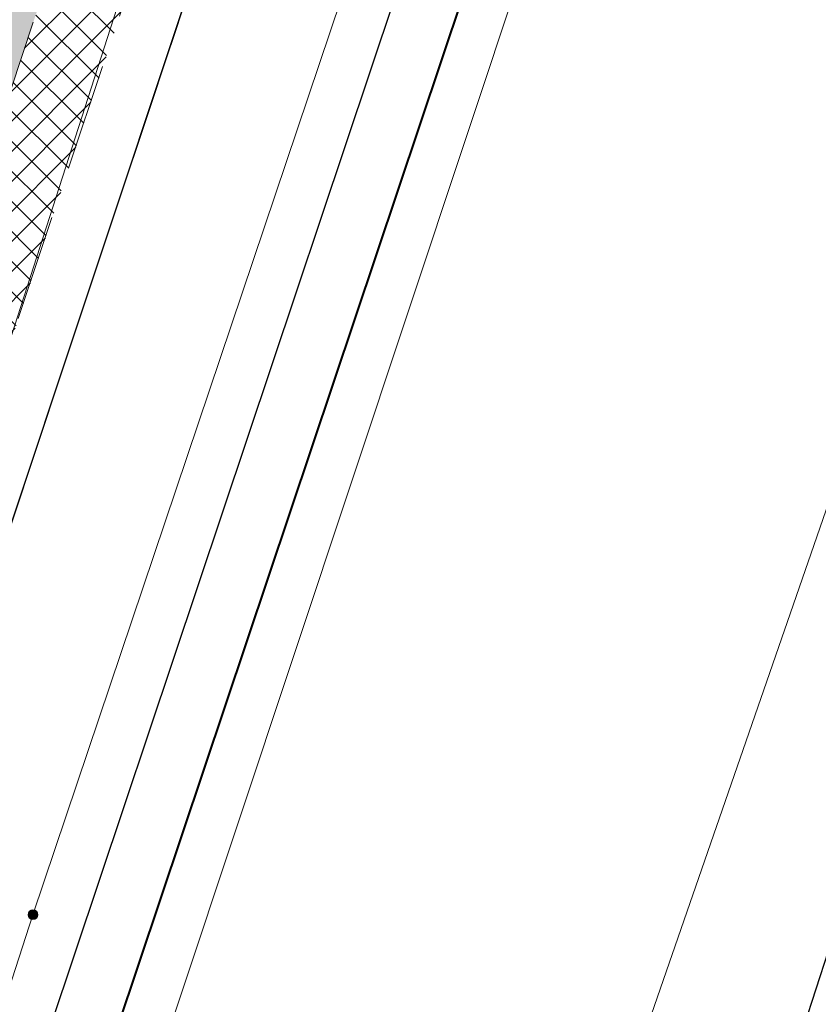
# Model space of a CAD drawing. Header units: metres. Extents: x 6599594 to 6600699, y 5687867 to 5691114.
# Tile 226 of 256: x 6599986.09 to 6599993.6, y 5688946.99 to 5688956.25. Entities that reach past the tile are written whole.
import ezdxf

# ---------------------------------------------------------------- set-up
doc = ezdxf.new("R2010")
doc.units = ezdxf.units.M
doc.header["$MEASUREMENT"] = 0
for name, pattern in [('1', [0]), ('3_EGBZ', [1.5, 1, -0.5]), ('BTO', [0]), ('BUG', [1.5, 1, -0.5]), ('GUK', [2, 1.5, -0.5]), ('GUZ', [1, 0.5, -0.5]), ('UPT', [0]), ('UPW', [0])]:
    doc.linetypes.add(name, pattern=pattern)
doc.layers.get('0').update_dxf_attribs({"color": 253, "linetype": 'CONTINUOUS', "lineweight": 13})
for name, color, linetype, lineweight in [('_dren', 30, '3_EGBZ', 40), ('_kolor chodnik', 50, '1', 5), ('_kolor jezdnia', 4, '1', 0), ('_kolor pobocze', 211, '1', 5), ('_kolor zjazdy kostka', 7, '1', 5), ('_kolor ścieżka @ 1', 10, '1', 0), ('_krawedz jezdni i pobocza', 7, 'BUG', 15), ('_podział mój', 201, 'BTO', 40), ('_row', 150, 'CONTINUOUS', 30), ('Dzialki', 130, '1', 30), ('Kontury', 252, 'GUK', 9), ('OT_Komunikacja', 7, 'CONTINUOUS', 0), ('pkt_sztuczny_i_naturalny', 7, 'CONTINUOUS', 5), ('UTTPOM_L_0', 30, 'UPT', 9), ('UWWPM_L_0', 5, 'UPW', 9), ('Uzytki', 252, 'GUZ', 9)]:
    doc.layers.add(name, color=color, linetype=linetype, lineweight=lineweight)
pattern_1 = [(45, (0, 0), (-0.1414213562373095, 0.1414213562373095), []), (135, (0, 0), (-0.1414213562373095, -0.1414213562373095), [])]

# ---------------------------------------------------------------- blocks, each defined once
blk = doc.blocks.new('169')
at = {"linetype": 'Continuous', "lineweight": 13}
blk.add_hatch(color=0, dxfattribs=at).paths.add_polyline_path([(0, -0.090553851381, 1), (0, 0.090553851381, 1)])
at = {"color": 0, "linetype": 'Continuous', "lineweight": 13}
blk.add_circle((0, 0), 0.090553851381, dxfattribs=at)
blk = doc.blocks.new('hhh')
at = {"layer": '_podział mój'}
blk.add_line((6600030.348422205, 5689076.243038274), (6599864.227411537, 5688579.984196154), dxfattribs=at)

msp = doc.modelspace()

# ---------------------------------------------------------------- hatches: boundary and pattern name
at = {"layer": '_kolor chodnik'}
h = msp.add_hatch(dxfattribs=at)
h.set_pattern_fill('ANSI37', color=256, scale=1.6)
h.set_pattern_definition(pattern_1)
h.paths.add_polyline_path([(6599849.938171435, 5688542.085872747), (6599852.232147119, 5688548.938742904), (6599853.573135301, 5688548.489851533), (6599853.827082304, 5688549.248475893), (6599851.793849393, 5688549.929093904), (6599849.895278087, 5688548.982823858), (6599847.823506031, 5688542.793750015)])
edge = h.paths.add_edge_path()
edge.add_line((6600018.106075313, 5689087.454911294), (6600022.42781917, 5689091.229234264))
edge.add_line((6600022.42781917, 5689091.229234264), (6600020.233254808, 5689093.742094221))
edge.add_line((6600020.233254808, 5689093.742094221), (6600017.159471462, 5689091.057656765))
edge.add_arc((6600023.275194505, 5689085.385140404), 8.34143334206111, 137.1531558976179, 148.8016577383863)
edge.add_line((6600016.140105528, 5689089.706021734), (6600018.106075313, 5689087.454911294))
h.paths.add_polyline_path([(6600038.501784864, 5689187.59229436), (6600037.906968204, 5689187.700586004), (6600037.638296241, 5689186.224843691), (6600038.240083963, 5689186.115282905)])
h.paths.add_polyline_path([(6600069.098302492, 5689360.276020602), (6600068.321239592, 5689360.413462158), (6600068.064048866, 5689358.936495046), (6600068.836639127, 5689358.799546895)])
h.paths.add_polyline_path([(6600082.393785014, 5689362.950258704), (6600082.941124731, 5689366.103121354), (6600081.481377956, 5689366.361351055), (6600080.923159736, 5689363.210828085)])
h.paths.add_polyline_path([(6600074.022236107, 5689388.065861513), (6600072.983907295, 5689388.249860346), (6600072.723374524, 5689386.772538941), (6600073.760538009, 5689386.588865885)])
h.paths.add_polyline_path([(6600105.602402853, 5689486.45426531), (6600106.738797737, 5689489.760539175), (6600105.28818975, 5689490.281952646), (6600104.132785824, 5689486.965912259)])
h.paths.add_polyline_path([(6600132.519778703, 5689678.737346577), (6600131.636986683, 5689678.922259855), (6600131.330470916, 5689677.453953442), (6600132.212256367, 5689677.269208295)])
h.paths.add_polyline_path([(6600156.649397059, 5689798.7449027), (6600156.48800471, 5689797.95886096), (6600157.450195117, 5689797.757316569), (6600157.615023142, 5689798.542205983)])
h.paths.add_polyline_path([(6600189.055358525, 5689948.643107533), (6600187.902868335, 5689948.884512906), (6600187.600024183, 5689947.417400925), (6600188.748131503, 5689947.176379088)])
edge = h.paths.add_edge_path()
edge.add_line((6600204.459383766, 5690032.969035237), (6600204.153258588, 5690031.227801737))
edge.add_arc((6600202.328347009, 5690027.299936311), 4.331100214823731, 41.853001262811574, 65.08011546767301, ccw=False)
edge.add_arc((6600032.903931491, 5690051.979071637), 174.020003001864, 352.8070218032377, 353.495463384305)
edge.add_arc((6600202.372679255, 5690027.343587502), 5.999999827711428, 55.12102442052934, 69.64815978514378)
edge = h.paths.add_edge_path()
edge.add_line((6600205.046027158, 5690040.265402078), (6600204.972740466, 5690038.483452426))
edge.add_arc((6600203.986269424, 5690044.401803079), 5.999999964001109, 279.4630688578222, 294.9140560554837)
edge.add_line((6600206.513819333, 5690038.960158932), (6600206.607027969, 5690041.030672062))
edge.add_arc((6600203.986269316, 5690044.401803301), 4.270000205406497, 284.3702444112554, 307.86193139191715, ccw=False)
edge = h.paths.add_edge_path()
edge.add_arc((6600203.547470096, 5690044.558759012), 6.446878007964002, 324.43500910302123, 356.20133685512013, ccw=False)
edge.add_arc((6600203.986269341, 5690044.401803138), 6.000000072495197, 323.2169970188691, 357.4193489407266)
h.paths.add_polyline_path([(6600208.910055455, 5690121.713696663), (6600208.146285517, 5690121.748120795), (6600207.125602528, 5690121.794124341), (6600209.971605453, 5690121.665851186)])
edge = h.paths.add_edge_path()
edge.add_line((6600238.769818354, 5690481.648294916), (6600240.338176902, 5690490.87374652))
edge.add_line((6600240.338176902, 5690490.87374652), (6600241.251295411, 5690510.829461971))
edge.add_line((6600241.251295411, 5690510.829461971), (6600239.524022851, 5690510.928942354))
edge.add_line((6600239.524022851, 5690510.928942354), (6600238.633343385, 5690491.167757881))
edge.add_line((6600238.633343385, 5690491.167757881), (6600234.579716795, 5690467.661262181))
edge.add_line((6600234.579716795, 5690467.661262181), (6600234.449796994, 5690464.966873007))
edge.add_arc((6600242.443669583, 5690464.607462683), 8.001948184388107, 177.4256737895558, 268.2543056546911)
edge.add_line((6600242.199903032, 5690456.609228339), (6600242.216657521, 5690457.359274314))
edge.add_line((6600242.216657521, 5690457.359274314), (6600242.305257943, 5690458.836738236))
edge.add_arc((6600242.444504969, 5690464.607952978), 5.772894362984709, 177.0298084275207, 268.6178439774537, ccw=False)
edge.add_line((6600236.679365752, 5690464.907083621), (6600236.951876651, 5690470.95443634))
edge.add_line((6600236.951876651, 5690470.95443634), (6600238.15078669, 5690478.210832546))
edge.add_line((6600238.15078669, 5690478.210832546), (6600238.769818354, 5690481.648294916))
h.paths.add_polyline_path([(6600238.769818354, 5690481.648294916), (6600238.15078669, 5690478.210832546), (6600239.670056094, 5690477.930590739), (6600240.266710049, 5690481.376366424)])
edge = h.paths.add_edge_path()
edge.add_line((6600223.366500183, 5690460.339976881), (6600223.278629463, 5690457.997544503))
edge.add_arc((6600220.967166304, 5690465.656339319), 7.999999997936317, 286.7940807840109, 300.2738222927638)
edge.add_line((6600225.000231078, 5690458.747331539), (6600225.240084, 5690461.623695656))
edge.add_arc((6600221.105749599, 5690465.648640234), 5.76999998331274, 293.06724424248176, 315.7681070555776, ccw=False)
edge = h.paths.add_edge_path()
edge.add_arc((6600220.025145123, 5690444.676291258), 5.770000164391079, 37.996647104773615, 59.94382588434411, ccw=False)
edge.add_line((6600224.572175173, 5690448.22839199), (6600224.817793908, 5690451.081798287))
edge.add_arc((6600220.025145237, 5690444.676291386), 7.999999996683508, 53.19588653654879, 68.15166733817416)
edge.add_line((6600223.00235276, 5690452.101669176), (6600222.91504296, 5690449.670427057))
edge = h.paths.add_edge_path()
edge.add_arc((6600221.105749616, 5690465.648640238), 7.999999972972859, 328.0222308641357, 357.0132597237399)
edge.add_line((6600229.094882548, 5690465.23180147), (6600229.218816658, 5690467.593604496))
edge.add_line((6600229.218816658, 5690467.593604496), (6600228.218919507, 5690467.645774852))
edge.add_line((6600228.218919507, 5690467.645774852), (6600227.891778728, 5690461.411918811))
h.paths.add_polyline_path([(6600200.980142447, 5690012.236744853), (6600202.317278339, 5690011.956662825), (6600202.522293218, 5690012.935421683), (6600201.182321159, 5690013.216097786)])
h.paths.add_polyline_path([(6600196.457878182, 5689983.98337835), (6600195.202332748, 5689984.246370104), (6600194.899091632, 5689982.777335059), (6600196.150355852, 5689982.515240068)])
edge = h.paths.add_edge_path()
edge.add_line((6600112.305909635, 5689517.991018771), (6600112.691041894, 5689519.807934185))
edge.add_line((6600112.691041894, 5689519.807934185), (6600113.245521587, 5689522.423769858))
edge.add_line((6600113.245521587, 5689522.423769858), (6600111.553124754, 5689522.782507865))
edge.add_line((6600111.553124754, 5689522.782507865), (6600107.405864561, 5689503.21722655))
edge.add_line((6600107.405864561, 5689503.21722655), (6600099.494506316, 5689480.361667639))
edge.add_line((6600099.494506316, 5689480.361667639), (6600099.182814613, 5689478.891218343))
edge.add_arc((6600107.008997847, 5689477.232359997), 8.000059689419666, 168.0325629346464, 257.7529108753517)
edge.add_line((6600105.311960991, 5689469.414366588), (6600105.784990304, 5689471.593619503))
edge.add_arc((6600107.008927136, 5689477.232314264), 5.769999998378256, 168.0321375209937, 257.7533362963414, ccw=False)
edge.add_line((6600101.364343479, 5689478.42879883), (6600101.647245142, 5689479.76342708))
edge.add_line((6600101.647245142, 5689479.76342708), (6600104.132785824, 5689486.965912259))
edge.add_line((6600104.132785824, 5689486.965912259), (6600105.28818975, 5689490.281952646))
edge.add_line((6600105.28818975, 5689490.281952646), (6600108.240043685, 5689498.809726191))
edge.add_line((6600108.240043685, 5689498.809726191), (6600112.305909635, 5689517.991018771))
h.paths.add_polyline_path([(6600136.009573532, 5689645.499114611), (6600138.333647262, 5689645.012304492), (6600138.661671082, 5689646.578318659), (6600134.869459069, 5689647.372651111)])
at = {"layer": '_kolor jezdnia'}
h = msp.add_hatch(dxfattribs=at)
h.set_pattern_fill('ANSI37', color=4, scale=3.5)
h.set_pattern_definition([(45, (0, 0), (-0.3093592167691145, 0.3093592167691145), []), (135, (0, 0), (-0.3093592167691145, -0.3093592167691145), [])])
edge = h.paths.add_edge_path()
edge.add_line((6599833.066047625, 5688539.933393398), (6599850.649511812, 5688527.983462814))
edge.add_arc((6599857.337592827, 5688536.653968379), 10.95025544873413, 169.5012687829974, 232.3548431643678, ccw=False)
edge.add_arc((6599858.085851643, 5688536.618142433), 11.69295282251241, 162.2507788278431, 169.9967502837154, ccw=False)
edge.add_line((6599846.949484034, 5688540.182754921), (6599847.823506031, 5688542.793750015))
edge.add_line((6599847.823506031, 5688542.793750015), (6599849.895278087, 5688548.982823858))
edge.add_line((6599849.895278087, 5688548.982823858), (6599852.434748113, 5688556.56906746))
edge.add_line((6599852.434748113, 5688556.56906746), (6599928.48625871, 5688783.760284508))
edge.add_line((6599928.48625871, 5688783.760284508), (6599931.025728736, 5688791.34652811))
edge.add_line((6599931.025728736, 5688791.34652811), (6599996.657773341, 5688987.411326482))
edge.add_line((6599996.657773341, 5688987.411326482), (6599999.197243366, 5688994.997570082))
edge.add_line((6599999.197243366, 5688994.997570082), (6600021.930100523, 5689062.908193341))
edge.add_line((6600021.930100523, 5689062.908193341), (6600017.620224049, 5689067.371531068))
edge.add_line((6600017.620224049, 5689067.371531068), (6600016.714558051, 5689064.654078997))
edge.add_line((6600016.714558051, 5689064.654078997), (6600012.423620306, 5689051.835617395))
edge.add_line((6600012.423620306, 5689051.835617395), (6600009.884150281, 5689044.249373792))
edge.add_line((6600009.884150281, 5689044.249373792), (6599977.53516164, 5688947.612159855))
edge.add_line((6599977.53516164, 5688947.612159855), (6599974.995691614, 5688940.025916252))
edge.add_line((6599974.995691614, 5688940.025916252), (6599942.096912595, 5688841.746295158))
edge.add_line((6599942.096912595, 5688841.746295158), (6599939.557442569, 5688834.160051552))
edge.add_line((6599939.557442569, 5688834.160051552), (6599882.679288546, 5688664.246042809))
edge.add_line((6599882.679288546, 5688664.246042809), (6599880.139818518, 5688656.659799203))
edge.add_line((6599880.139818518, 5688656.659799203), (6599852.46454386, 5688573.984527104))
edge.add_line((6599852.46454386, 5688573.984527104), (6599842.470137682, 5688544.127903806))
edge.add_arc((6599835.706422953, 5688546.652910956), 7.219660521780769, 248.5480913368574, 339.52856074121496, ccw=False)
h.paths.add_polyline_path([(6600044.653202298, 5689172.271628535), (6600046.276244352, 5689181.431901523), (6600047.759199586, 5689189.801539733), (6600051.0603021, 5689208.432603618), (6600052.368792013, 5689215.817578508), (6600054.808584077, 5689229.587499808), (6600056.11707399, 5689236.972474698), (6600057.346666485, 5689243.912161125), (6600058.655146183, 5689251.297078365), (6600058.831439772, 5689252.292060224), (6600060.098987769, 5689259.445963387), (6600060.139929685, 5689259.677035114), (6600061.407468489, 5689266.830886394), (6600072.329030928, 5689328.470998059), (6600073.637511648, 5689335.855921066), (6600077.337304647, 5689356.73715072), (6600078.820259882, 5689365.106788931), (6600081.142794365, 5689378.214921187), (6600082.538516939, 5689386.092227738), (6600095.187867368, 5689457.483787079), (6600091.082877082, 5689465.8405575), (6600089.043088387, 5689454.328211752), (6600087.870641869, 5689447.711051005), (6600087.560133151, 5689445.958573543), (6600086.562151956, 5689440.326076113), (6600082.433200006, 5689417.022719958), (6600080.95024477, 5689408.65308175), (6600077.202698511, 5689387.502337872), (6600075.719743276, 5689379.132699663), (6600073.469199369, 5689366.430874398), (6600071.986244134, 5689358.061236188), (6600069.98686466, 5689346.776955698), (6600068.591142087, 5689338.899649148), (6600065.559290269, 5689321.78820693), (6600064.163567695, 5689313.910900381), (6600059.719426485, 5689288.828650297), (6600058.323703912, 5689280.951343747), (6600057.563846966, 5689276.662793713), (6600056.168124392, 5689268.785487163), (6600054.804920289, 5689261.091711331), (6600053.409197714, 5689253.21440478), (6600053.264817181, 5689252.399536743), (6600051.869094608, 5689244.522230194), (6600051.183555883, 5689240.653124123), (6600049.787833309, 5689232.775817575), (6600046.593849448, 5689214.749319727), (6600045.198126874, 5689206.872013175), (6600044.41754409, 5689202.466488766), (6600042.934588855, 5689194.096850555), (6600036.429952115, 5689157.38538759), (6600034.946996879, 5689149.01574938), (6600030.579776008, 5689124.367629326), (6600027.529365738, 5689107.151445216), (6600024.895072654, 5689094.014582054), (6600030.583685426, 5689094.264316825), (6600032.945013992, 5689106.191885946), (6600043.170247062, 5689163.901990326)])
edge = h.paths.add_edge_path()
edge.add_line((6600111.106812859, 5689535.144351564), (6600111.256844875, 5689535.85214863))
edge.add_line((6600111.256844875, 5689535.85214863), (6600112.915748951, 5689543.678261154))
edge.add_line((6600112.915748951, 5689543.678261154), (6600117.304772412, 5689564.384094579))
edge.add_line((6600117.304772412, 5689564.384094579), (6600119.067357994, 5689572.699339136))
edge.add_line((6600119.067357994, 5689572.699339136), (6600120.087667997, 5689577.512794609))
edge.add_line((6600120.087667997, 5689577.512794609), (6600121.642890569, 5689584.849775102))
edge.add_line((6600121.642890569, 5689584.849775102), (6600128.436769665, 5689616.900852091))
edge.add_line((6600128.436769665, 5689616.900852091), (6600129.991992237, 5689624.237832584))
edge.add_line((6600129.991992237, 5689624.237832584), (6600132.660554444, 5689636.827148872))
edge.add_line((6600132.660554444, 5689636.827148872), (6600133.208838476, 5689639.444704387))
edge.add_line((6600133.208838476, 5689639.444704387), (6600134.848957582, 5689647.274775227))
edge.add_line((6600134.848957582, 5689647.274775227), (6600138.97649476, 5689666.979995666))
edge.add_line((6600138.97649476, 5689666.979995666), (6600140.51410642, 5689674.320687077))
edge.add_line((6600140.51410642, 5689674.320687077), (6600145.209128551, 5689696.735129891))
edge.add_line((6600145.209128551, 5689696.735129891), (6600146.746740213, 5689704.075821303))
edge.add_line((6600146.746740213, 5689704.075821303), (6600151.462308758, 5689726.588354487))
edge.add_line((6600151.462308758, 5689726.588354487), (6600152.999920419, 5689733.929045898))
edge.add_line((6600152.999920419, 5689733.929045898), (6600155.244070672, 5689744.642813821))
edge.add_line((6600155.244070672, 5689744.642813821), (6600156.781682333, 5689751.983505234))
edge.add_line((6600156.781682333, 5689751.983505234), (6600161.635515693, 5689775.156126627))
edge.add_line((6600161.635515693, 5689775.156126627), (6600163.378142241, 5689783.475576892))
edge.add_line((6600163.378142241, 5689783.475576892), (6600163.850769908, 5689785.731942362))
edge.add_line((6600163.850769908, 5689785.731942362), (6600167.028500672, 5689800.902704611))
edge.add_line((6600167.028500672, 5689800.902704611), (6600179.49088801, 5689860.399222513))
edge.add_line((6600179.49088801, 5689860.399222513), (6600181.233514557, 5689868.718672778))
edge.add_line((6600181.233514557, 5689868.718672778), (6600181.84713393, 5689871.648144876))
edge.add_line((6600181.84713393, 5689871.648144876), (6600183.384745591, 5689878.988836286))
edge.add_line((6600183.384745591, 5689878.988836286), (6600184.935818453, 5689886.393792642))
edge.add_line((6600184.935818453, 5689886.393792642), (6600186.575937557, 5689894.223863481))
edge.add_line((6600186.575937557, 5689894.223863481), (6600194.05133812, 5689929.912074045))
edge.add_line((6600194.05133812, 5689929.912074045), (6600195.691457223, 5689937.742144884))
edge.add_line((6600195.691457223, 5689937.742144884), (6600202.915799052, 5689972.231779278))
edge.add_line((6600202.915799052, 5689972.231779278), (6600204.555918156, 5689980.061850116))
edge.add_line((6600204.555918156, 5689980.061850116), (6600206.062781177, 5689987.255744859))
edge.add_line((6600206.062781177, 5689987.255744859), (6600207.702900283, 5689995.085815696))
edge.add_line((6600207.702900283, 5689995.085815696), (6600210.232559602, 5690007.162628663))
edge.add_line((6600210.232559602, 5690007.162628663), (6600211.694938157, 5690014.144150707))
edge.add_arc((6600028.177652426, 5690052.584442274), 187.5000004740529, 348.1696294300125, 357.4195276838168)
edge.add_line((6600215.487522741, 5690044.142720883), (6600208.310270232, 5690026.480446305))
edge.add_arc((6600032.903933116, 5690051.97907145), 177.2500013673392, 348.1696294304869, 351.7289130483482, ccw=False)
edge.add_line((6600206.38894146, 5690015.640182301), (6600205.966941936, 5690013.625519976))
edge.add_line((6600205.966941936, 5690013.625519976), (6600204.326822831, 5690005.795449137))
edge.add_line((6600204.326822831, 5690005.795449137), (6600197.076961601, 5689971.183982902))
edge.add_line((6600197.076961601, 5689971.183982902), (6600195.334335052, 5689962.864532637))
edge.add_line((6600195.334335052, 5689962.864532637), (6600193.44722506, 5689953.855305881))
edge.add_line((6600193.44722506, 5689953.855305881), (6600191.909227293, 5689946.512771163))
edge.add_line((6600191.909227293, 5689946.512771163), (6600185.496844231, 5689915.899498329))
edge.add_line((6600185.496844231, 5689915.899498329), (6600183.856521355, 5689908.068454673))
edge.add_line((6600183.856521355, 5689908.068454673), (6600182.066605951, 5689899.523243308))
edge.add_line((6600182.066605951, 5689899.523243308), (6600180.32407057, 5689891.204228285))
edge.add_line((6600180.32407057, 5689891.204228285), (6600174.320344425, 5689862.541919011))
edge.add_line((6600174.320344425, 5689862.541919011), (6600172.577809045, 5689854.222903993))
edge.add_line((6600172.577809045, 5689854.222903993), (6600163.663810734, 5689811.666703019))
edge.add_line((6600163.663810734, 5689811.666703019), (6600162.023782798, 5689803.837067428))
edge.add_line((6600162.023782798, 5689803.837067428), (6600160.924220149, 5689798.587659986))
edge.add_line((6600160.924220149, 5689798.587659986), (6600159.279208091, 5689790.734229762))
edge.add_line((6600159.279208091, 5689790.734229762), (6600157.107250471, 5689780.365115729))
edge.add_line((6600157.107250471, 5689780.365115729), (6600155.462238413, 5689772.511685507))
edge.add_line((6600155.462238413, 5689772.511685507), (6600153.380318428, 5689762.572418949))
edge.add_line((6600153.380318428, 5689762.572418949), (6600151.735124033, 5689754.718118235))
edge.add_line((6600151.735124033, 5689754.718118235), (6600148.586504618, 5689739.686336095))
edge.add_line((6600148.586504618, 5689739.686336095), (6600146.885007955, 5689731.563243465))
edge.add_line((6600146.885007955, 5689731.563243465), (6600141.75088822, 5689707.052510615))
edge.add_line((6600141.75088822, 5689707.052510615), (6600140.110896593, 5689699.223048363))
edge.add_line((6600140.110896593, 5689699.223048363), (6600133.483561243, 5689667.583574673))
edge.add_line((6600133.483561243, 5689667.583574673), (6600131.860394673, 5689659.834436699))
edge.add_line((6600131.860394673, 5689659.834436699), (6600131.740984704, 5689659.26436315))
edge.add_line((6600131.740984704, 5689659.26436315), (6600130.117814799, 5689651.515209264))
edge.add_line((6600130.117814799, 5689651.515209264), (6600127.27873359, 5689637.961189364))
edge.add_line((6600127.27873359, 5689637.961189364), (6600126.924568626, 5689636.290366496))
edge.add_line((6600126.924568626, 5689636.290366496), (6600125.166244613, 5689627.995226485))
edge.add_line((6600125.166244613, 5689627.995226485), (6600118.009503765, 5689594.232298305))
edge.add_line((6600118.009503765, 5689594.232298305), (6600116.25117975, 5689585.937158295))
edge.add_line((6600116.25117975, 5689585.937158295), (6600113.665314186, 5689573.737975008))
edge.add_line((6600113.665314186, 5689573.737975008), (6600111.898534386, 5689565.402943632))
edge.add_line((6600111.898534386, 5689565.402943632), (6600104.889982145, 5689532.339115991))
edge.add_line((6600104.889982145, 5689532.339115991), (6600103.22663594, 5689524.492047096))
edge.add_line((6600103.22663594, 5689524.492047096), (6600096.623876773, 5689493.342605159))
edge.add_line((6600096.623876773, 5689493.342605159), (6600094.968986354, 5689485.535427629))
edge.add_line((6600094.968986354, 5689485.535427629), (6600094.300101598, 5689482.379870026))
edge.add_line((6600094.300101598, 5689482.379870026), (6600099.182814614, 5689478.891218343))
edge.add_line((6600099.182814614, 5689478.891218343), (6600099.494506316, 5689480.361667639))
edge.add_line((6600099.494506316, 5689480.361667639), (6600111.106812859, 5689535.144351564))
edge = h.paths.add_edge_path()
edge.add_arc((6600239.213891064, 5690851.400367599), 10.00000000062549, -2.8342403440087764, 76.13703556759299, ccw=False)
edge.add_line((6600249.201658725, 5690850.905901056), (6600249.082723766, 5690848.503524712))
edge.add_line((6600249.082723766, 5690848.503524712), (6600247.016487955, 5690806.767468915))
edge.add_line((6600247.016487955, 5690806.767468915), (6600246.092398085, 5690789.152178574))
edge.add_line((6600246.092398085, 5690789.152178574), (6600233.768116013, 5690572.015170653))
edge.add_line((6600233.768116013, 5690572.015170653), (6600228.959056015, 5690465.296202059))
edge.add_line((6600228.959056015, 5690465.296202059), (6600234.588724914, 5690465.017134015))
edge.add_line((6600234.588724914, 5690465.017134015), (6600239.262540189, 5690571.767576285))
edge.add_line((6600239.262540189, 5690571.767576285), (6600252.50503885, 5690806.400146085))
edge.add_line((6600252.50503885, 5690806.400146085), (6600254.569211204, 5690848.094521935))
edge.add_arc((6600262.559425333, 5690847.6989487), 7.999999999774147, 76.13703557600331, 177.1657596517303, ccw=False)
edge.add_line((6600264.476229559, 5690855.465921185), (6600241.609896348, 5690861.109083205))
edge = h.paths.add_edge_path()
edge.add_line((6600250.031475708, 5690451.625307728), (6600250.231741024, 5690455.772579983))
edge.add_line((6600250.231741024, 5690455.772579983), (6600246.257763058, 5690456.417303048))
edge.add_line((6600246.257763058, 5690456.417303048), (6600242.171761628, 5690456.61060902))
edge.add_arc((6600242.563100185, 5690464.586983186), 7.985968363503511, 176.9123644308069, 267.1911945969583, ccw=False)
edge.add_line((6600234.588724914, 5690465.017134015), (6600228.959056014, 5690465.296202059))
edge.add_arc((6600220.965133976, 5690465.657286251), 8.002072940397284, 267.8289300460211, 357.413716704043, ccw=False)
edge.add_line((6600220.661989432, 5690457.660957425), (6600212.406915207, 5690458.119572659))
edge.add_line((6600212.406915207, 5690458.119572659), (6600208.431872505, 5690457.817501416))
edge.add_line((6600208.431872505, 5690457.817501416), (6600208.233912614, 5690454.548331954))
edge.add_line((6600208.233912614, 5690454.548331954), (6600212.129565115, 5690453.127270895))
edge.add_line((6600212.129565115, 5690453.127270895), (6600218.640548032, 5690452.76554962))
edge.add_line((6600218.640548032, 5690452.76554962), (6600216.486747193, 5690452.885205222))
edge.add_line((6600216.486747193, 5690452.885205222), (6600220.468905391, 5690452.663974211))
edge.add_arc((6600220.025145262, 5690444.676291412), 7.99999997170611, -0.3386579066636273, 86.8201700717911, ccw=False)
edge.add_line((6600228.025005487, 5690444.629006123), (6600227.803602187, 5690439.649256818))
edge.add_line((6600227.803602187, 5690439.649256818), (6600226.885525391, 5690435.936828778))
edge.add_line((6600226.885525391, 5690435.936828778), (6600225.534849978, 5690405.967249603))
edge.add_line((6600225.534849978, 5690405.967249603), (6600226.115199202, 5690402.187514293))
edge.add_line((6600226.115199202, 5690402.187514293), (6600213.445139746, 5690121.008786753))
edge.add_line((6600213.445139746, 5690121.008786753), (6600213.352800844, 5690118.960058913))
edge.add_line((6600213.352800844, 5690118.960058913), (6600209.980184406, 5690044.131649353))
edge.add_arc((6600203.98626942, 5690044.401803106), 5.999999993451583, 257.4162346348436, 357.41934921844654, ccw=False)
edge.add_line((6600202.679069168, 5690038.545931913), (6600201.589735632, 5690033.666039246))
edge.add_line((6600201.589735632, 5690033.666039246), (6600203.67987942, 5690033.199458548))
edge.add_arc((6600202.372679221, 5690027.343587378), 5.999999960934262, -8.27108729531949, 77.41623506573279, ccw=False)
edge.add_line((6600208.310270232, 5690026.480446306), (6600215.487522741, 5690044.142720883))
edge.add_line((6600215.487522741, 5690044.142720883), (6600216.199687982, 5690059.9446614))
edge.add_line((6600216.199687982, 5690059.9446614), (6600216.537356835, 5690067.437056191))
edge.add_line((6600216.537356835, 5690067.437056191), (6600223.893528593, 5690230.66011469))
edge.add_line((6600223.893528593, 5690230.66011469), (6600224.231197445, 5690238.152509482))
edge.add_line((6600224.231197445, 5690238.152509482), (6600233.507835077, 5690443.987992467))
edge.add_arc((6600241.499722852, 5690443.627812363), 7.999999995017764, 87.29208981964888, 177.4195277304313, ccw=False)
edge.add_line((6600241.877677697, 5690451.618879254), (6600246.021541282, 5690451.422886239))
edge.add_line((6600246.021541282, 5690451.422886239), (6600246.427694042, 5690451.44338883))
edge.add_line((6600246.427694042, 5690451.44338883), (6600246.79397003, 5690451.461878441))
edge.add_line((6600246.79397003, 5690451.461878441), (6600250.031475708, 5690451.625307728))
edge = h.paths.add_edge_path()
edge.add_line((6600007.33756506, 5689086.20374581), (6600006.980466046, 5689080.740822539))
edge.add_line((6600006.980466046, 5689080.740822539), (6600007.229745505, 5689080.720859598))
edge.add_line((6600007.229745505, 5689080.720859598), (6600008.093335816, 5689080.601653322))
edge.add_line((6600008.093335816, 5689080.601653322), (6600008.702681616, 5689080.53831051))
edge.add_arc((6600008.140193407, 5689070.554142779), 9.999999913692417, -18.557800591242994, 86.77547804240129, ccw=False)
edge.add_line((6600017.620224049, 5689067.371531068), (6600021.930100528, 5689062.908193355))
edge.add_arc((6599734.83819726, 5689159.011261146), 302.7499967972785, 341.4922000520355, 343.8640860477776)
edge.add_arc((6600034.895369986, 5689072.315877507), 9.581213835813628, 98.63328270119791, 164.5273290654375, ccw=False)
edge.add_line((6600033.457137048, 5689081.788529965), (6600033.832640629, 5689081.798737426))
edge.add_line((6600033.832640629, 5689081.798737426), (6600034.422462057, 5689082.05700874))
edge.add_line((6600034.422462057, 5689082.05700874), (6600036.833623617, 5689082.139040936))
edge.add_line((6600036.833623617, 5689082.139040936), (6600036.730225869, 5689087.148851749))
edge.add_line((6600036.730225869, 5689087.148851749), (6600036.579860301, 5689087.134303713))
edge.add_arc((6600036.479565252, 5689093.136286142), 6.002820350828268, 169.1687651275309, 270.9573417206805, ccw=False)
edge.add_line((6600030.583685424, 5689094.264316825), (6600024.895072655, 5689094.014582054))
edge.add_arc((6600015.200558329, 5689096.162123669), 9.929528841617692, 271.0943432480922, 347.5094668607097, ccw=False)
edge.add_arc((6600014.909438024, 5689089.646776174), 3.446070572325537, 264.4236009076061, 278.0194998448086, ccw=False)
edge.add_line((6600014.574573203, 5689086.217014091), (6600014.299554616, 5689086.232508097))
edge.add_line((6600014.299554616, 5689086.232508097), (6600010.474232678, 5689086.448019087))
edge.add_line((6600010.474232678, 5689086.448019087), (6600007.33756506, 5689086.20374581))
edge = h.paths.add_edge_path()
edge.add_line((6600105.490725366, 5689463.953528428), (6600106.927559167, 5689464.047234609))
edge.add_line((6600106.927559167, 5689464.047234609), (6600107.835, 5689468.66))
edge.add_line((6600107.835, 5689468.66), (6600105.311960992, 5689469.414366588))
edge.add_arc((6600107.008997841, 5689477.232359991), 8.000059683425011, 168.0325628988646, 257.75291091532, ccw=False)
edge.add_line((6600099.182814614, 5689478.891218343), (6600094.300101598, 5689482.379870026))
edge.add_arc((6600586.245114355, 5689378.104238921), 502.8750369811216, 168.032376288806, 169.9522165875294)
edge.add_line((6600091.082877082, 5689465.8405575), (6600095.187867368, 5689457.483787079))
edge.add_arc((6600103.065173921, 5689456.088064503), 8.000000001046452, 77.7533362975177, 169.9524553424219, ccw=False)
edge.add_line((6600104.762140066, 5689463.906012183), (6600105.490725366, 5689463.953528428))
at = {"layer": '_kolor pobocze'}
h = msp.add_hatch(dxfattribs=at)
h.set_pattern_fill('ANSI37', color=256, scale=1.6)
h.set_pattern_definition(pattern_1)
edge = h.paths.add_edge_path()
edge.add_line((6600035.926965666, 5689101.569442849), (6600036.046865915, 5689102.311543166))
edge.add_arc((6600058.171848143, 5689233.778275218), 133.3154772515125, 259.4578941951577, 260.4470163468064, ccw=False)
edge.add_line((6600033.780707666, 5689102.713067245), (6600032.142559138, 5689101.847662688))
edge.add_arc((6599734.838175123, 5689159.011266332), 302.7500195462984, 347.6801154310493, 349.11639019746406, ccw=False)
edge.add_arc((6600036.478170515, 5689093.133441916), 6.000000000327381, 167.68011541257, 271.5571101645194)
edge.add_line((6600036.64121064, 5689087.1356575), (6600036.730491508, 5689087.137804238))
edge.add_line((6600036.730491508, 5689087.137804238), (6600036.712463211, 5689087.887583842))
edge.add_line((6600036.712463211, 5689087.887583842), (6600036.559840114, 5689087.884077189))
edge.add_arc((6600036.482532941, 5689093.14290691), 5.259397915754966, 170.6455005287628, 270.8422131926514, ccw=False)
edge.add_arc((6600545.796425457, 5688991.216220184), 524.6691769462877, 167.9170060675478, 168.7028219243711, ccw=False)
edge.add_line((6600032.751078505, 5689101.044345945), (6600034.011432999, 5689101.917298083))
edge.add_line((6600034.011432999, 5689101.917298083), (6600035.926965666, 5689101.569442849))
edge = h.paths.add_edge_path()
edge.add_line((6600002.828843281, 5688994.032881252), (6600003.066918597, 5688994.74409159))
edge.add_line((6600003.066918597, 5688994.74409159), (6600001.227880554, 5688995.359703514))
edge.add_line((6600001.227880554, 5688995.359703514), (6600000.55876659, 5688996.702196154))
edge.add_line((6600000.55876659, 5688996.702196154), (6600022.641310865, 5689062.67011804))
edge.add_arc((6599734.838193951, 5689159.011262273), 303.5000002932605, 341.4922000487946, 343.8640860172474)
edge.add_arc((6600035.267451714, 5689072.092773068), 9.250000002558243, 91.55711016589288, 163.8640860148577, ccw=False)
edge.add_line((6600035.016098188, 5689081.339357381), (6600036.868703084, 5689081.389717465))
edge.add_line((6600036.868703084, 5689081.389717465), (6600036.850674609, 5689082.139504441))
edge.add_line((6600036.850674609, 5689082.139504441), (6600034.99571817, 5689082.089080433))
edge.add_arc((6600035.267451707, 5689072.092773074), 9.999999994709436, 91.55711014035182, 163.8640860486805)
edge.add_arc((6599734.838192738, 5689159.011262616), 302.7500015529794, 341.4922000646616, 343.8640860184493, ccw=False)
edge.add_line((6600021.930100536, 5689062.908193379), (6599999.748942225, 5688996.645678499))
edge.add_line((6599999.748942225, 5688996.645678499), (6600000.695212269, 5688994.747107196))
edge.add_line((6600000.695212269, 5688994.747107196), (6600002.828843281, 5688994.032881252))
h.paths.add_polyline_path([(6599971.7492186, 5688907.297112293), (6599971.084233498, 5688908.631320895), (6599997.822068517, 5688988.526766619), (6599999.164561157, 5688989.195880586), (6600001.003599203, 5688988.580268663), (6600001.241674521, 5688989.291479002), (6599999.108043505, 5688990.005704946), (6599997.209472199, 5688989.059434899), (6599970.270280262, 5688908.583087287), (6599971.216550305, 5688906.684515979), (6599973.350181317, 5688905.970290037), (6599973.588256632, 5688906.681500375)])
h.paths.add_polyline_path([(6599932.504667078, 5688790.060553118), (6599931.835553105, 5688791.403045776), (6599968.343406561, 5688900.4641754), (6599969.685899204, 5688901.133289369), (6599971.524937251, 5688900.517677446), (6599971.763012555, 5688901.228887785), (6599969.629381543, 5688901.94311373), (6599967.730810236, 5688900.996843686), (6599931.025728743, 5688791.34652811), (6599931.971998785, 5688789.447956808), (6599934.105629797, 5688788.73373086), (6599934.343705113, 5688789.4449412)])
at = {"layer": '_kolor zjazdy kostka'}
h = msp.add_hatch(dxfattribs=at)
h.set_pattern_fill('ANSI37', color=256, scale=1.6)
h.set_pattern_definition(pattern_1)
h.paths.add_polyline_path([(6600244.137440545, 5690813.934732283), (6600242.369522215, 5690814.022127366), (6600242.097568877, 5690808.528921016), (6600243.865482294, 5690808.441426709)])
h.paths.add_polyline_path([(6600247.012128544, 5690806.679412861), (6600247.442736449, 5690815.377295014), (6600247.393289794, 5690814.378518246), (6600247.113277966, 5690808.722537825)])
h.paths.add_polyline_path([(6600242.297085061, 5690788.088808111), (6600240.958726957, 5690788.155683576), (6600240.648818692, 5690782.664569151), (6600241.987258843, 5690782.599147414)])
h.paths.add_polyline_path([(6600245.558275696, 5690780.919298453), (6600246.037231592, 5690789.405686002), (6600244.985820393, 5690788.453468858), (6600244.612601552, 5690781.981345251)])
h.paths.add_polyline_path([(6600241.348405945, 5690723.711515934), (6600242.272017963, 5690722.691689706), (6600242.749709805, 5690731.155680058), (6600241.698138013, 5690730.203317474), (6600241.472690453, 5690726.27550499)])
h.paths.add_polyline_path([(6600225.772794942, 5690394.589141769), (6600224.731429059, 5690393.637598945), (6600224.461246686, 5690387.644646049), (6600225.412923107, 5690386.603142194)])
h.paths.add_polyline_path([(6600223.012390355, 5690333.280720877), (6600223.372595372, 5690341.272607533), (6600222.32835346, 5690340.318436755), (6600222.058239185, 5690334.324941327)])
h.paths.add_polyline_path([(6600215.496388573, 5690166.390602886), (6600215.856593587, 5690174.382489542), (6600214.812834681, 5690173.428760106), (6600214.542018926, 5690167.435062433)])
h.paths.add_polyline_path([(6600212.446537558, 5690121.053392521), (6600213.399499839, 5690120.010473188), (6600213.788744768, 5690128.503024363), (6600212.745135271, 5690127.54943145)])
h.paths.add_polyline_path([(6600209.977420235, 5690121.665589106), (6600210.225142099, 5690127.162117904), (6600207.346107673, 5690127.291879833), (6600207.119593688, 5690121.794395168)])
h.paths.add_polyline_path([(6600207.950178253, 5690070.725854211), (6600204.880846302, 5690070.828947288), (6600204.643784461, 5690065.333808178), (6600207.702521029, 5690065.204598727)])
h.paths.add_polyline_path([(6600200.981479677, 5690012.236464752), (6600199.969248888, 5690007.339980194), (6600201.282587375, 5690007.064882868), (6600202.31726072, 5690011.956666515)])
h.paths.add_polyline_path([(6600193.613960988, 5689970.406358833), (6600192.398010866, 5689970.660657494), (6600191.286205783, 5689965.274578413), (6600192.486379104, 5689965.023185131)])
h.paths.add_polyline_path([(6600189.061271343, 5689948.671423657), (6600189.98413328, 5689953.050774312), (6600188.818902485, 5689953.32186217), (6600187.908781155, 5689948.91282903)])
h.paths.add_polyline_path([(6600180.976201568, 5689915.317449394), (6600179.952861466, 5689910.421322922), (6600181.008474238, 5689910.200199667), (6600182.033843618, 5689915.09540201)])
h.paths.add_polyline_path([(6600176.508279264, 5689893.538690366), (6600177.476023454, 5689893.335973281), (6600178.603605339, 5689898.719146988), (6600177.636002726, 5689898.922290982)])
h.paths.add_polyline_path([(6600179.28182965, 5689859.401159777), (6600180.522246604, 5689860.211927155), (6600181.057490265, 5689860.561775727), (6600183.598022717, 5689860.029600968), (6600184.726606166, 5689865.412570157), (6600182.186324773, 5689865.943033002), (6600181.604764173, 5689866.832779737), (6600181.024456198, 5689867.720610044)])
h.paths.add_polyline_path([(6600160.200810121, 5689810.862606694), (6600159.232772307, 5689811.065842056), (6600158.207991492, 5689806.171529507), (6600159.175735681, 5689805.968812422)])
h.paths.add_polyline_path([(6600156.49391753, 5689797.987177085), (6600155.463416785, 5689793.068691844), (6600156.431160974, 5689792.865974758), (6600157.461419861, 5689797.784520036)])
edge = h.paths.add_edge_path()
edge.add_arc((6600173.111981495, 5689800.679690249), 5.999999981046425, 204.673115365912, 239.5411154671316, ccw=False)
edge.add_arc((6600173.162096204, 5689800.685330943), 6.047914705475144, 168.3203586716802, 204.5234866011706, ccw=False)
edge.add_line((6600167.239404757, 5689801.9096668), (6600163.651667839, 5689784.781499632))
edge.add_arc((6600169.524220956, 5689783.551410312), 5.999999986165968, 139.2146049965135, 168.1696294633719, ccw=False)
edge.add_arc((6600169.524220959, 5689783.551410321), 5.999999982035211, 96.80962310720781, 139.2146050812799, ccw=False)
edge.add_line((6600168.812796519, 5689789.509083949), (6600170.070461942, 5689795.507731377))
h.paths.add_polyline_path([(6600163.526364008, 5689776.866746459), (6600166.051243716, 5689776.337874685), (6600167.179826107, 5689781.720838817), (6600164.653945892, 5689782.249920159), (6600163.941148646, 5689783.340449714), (6600163.493329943, 5689784.025580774), (6600161.750703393, 5689775.706130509), (6600162.438017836, 5689776.155376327)])
h.paths.add_polyline_path([(6600152.614191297, 5689774.643430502), (6600153.639138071, 5689779.536616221), (6600152.646757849, 5689779.744928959), (6600151.646447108, 5689774.846147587)])
h.paths.add_polyline_path([(6600150.121074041, 5689767.466820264), (6600148.177624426, 5689758.16795459), (6600149.115997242, 5689757.971390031), (6600151.066362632, 5689767.268392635)])
h.paths.add_polyline_path([(6600142.970741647, 5689739.332500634), (6600141.888449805, 5689734.142420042), (6600144.036614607, 5689733.695518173), (6600145.123068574, 5689738.882330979)])
h.paths.add_polyline_path([(6600136.256357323, 5689701.052153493), (6600137.154085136, 5689700.864096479), (6600138.287960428, 5689706.274871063), (6600137.386492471, 5689706.464182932)])
h.paths.add_polyline_path([(6600130.081494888, 5689667.099389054), (6600129.212847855, 5689667.281639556), (6600128.083282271, 5689661.898895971), (6600128.953953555, 5689661.716447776)])
h.paths.add_polyline_path([(6600128.397394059, 5689659.030340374), (6600127.554144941, 5689659.207226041), (6600126.49340855, 5689653.810049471), (6600127.269860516, 5689653.647397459)])
h.paths.add_polyline_path([(6600134.990411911, 5689640.633636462), (6600137.30714639, 5689640.148363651), (6600138.339560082, 5689645.040620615), (6600136.015486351, 5689645.500958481), (6600135.435178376, 5689646.388788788), (6600134.8548704, 5689647.276619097), (6600133.214751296, 5689639.446548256), (6600134.102581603, 5689640.026856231)])
h.paths.add_polyline_path([(6600122.164164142, 5689634.294831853), (6600121.024067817, 5689628.914244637), (6600122.015114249, 5689628.705875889), (6600123.155614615, 5689634.086346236)])
h.paths.add_polyline_path([(6600114.54207576, 5689593.450769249), (6600113.493359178, 5689593.398339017), (6600112.364315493, 5689588.045694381), (6600113.29076438, 5689587.54753241)])
h.paths.add_polyline_path([(6600110.194543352, 5689572.941097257), (6600109.20781945, 5689573.148880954), (6600108.067717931, 5689567.768269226), (6600109.05014319, 5689567.535215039)])
h.paths.add_polyline_path([(6600119.083213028, 5689565.540446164), (6600119.089125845, 5689565.542290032), (6600121.462438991, 5689565.065690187), (6600122.598093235, 5689570.447168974), (6600120.229622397, 5689570.949214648), (6600119.651446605, 5689571.8119627), (6600119.073270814, 5689572.727655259), (6600117.310757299, 5689564.412754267)])
h.paths.add_polyline_path([(6600101.698666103, 5689532.937884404), (6600100.730666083, 5689533.141679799), (6600099.694214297, 5689528.250234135), (6600100.669121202, 5689528.045267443)])
h.paths.add_polyline_path([(6600094.064021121, 5689496.827028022), (6600093.080194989, 5689497.033910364), (6600092.036590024, 5689492.143967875), (6600093.038865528, 5689491.933250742)])
h.paths.add_polyline_path([(6600083.709836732, 5689453.74980843), (6600082.738586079, 5689448.336231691), (6600084.647281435, 5689448.027407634), (6600085.606840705, 5689453.416583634)])
h.paths.add_polyline_path([(6600084.434394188, 5689446.82589514), (6600083.348896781, 5689447.018140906), (6600082.567374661, 5689442.58660872), (6600083.649300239, 5689442.394910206)])
h.paths.add_polyline_path([(6600078.04194071, 5689410.721110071), (6600078.996952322, 5689416.137564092), (6600078.054833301, 5689416.304853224), (6600077.111232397, 5689410.886043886)])
h.paths.add_polyline_path([(6600072.911565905, 5689386.768652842), (6600071.960466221, 5689381.312635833), (6600072.800073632, 5689381.16322159), (6600073.766450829, 5689386.590709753)])
h.paths.add_polyline_path([(6600082.887400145, 5689379.432062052), (6600085.278102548, 5689379.03494316), (6600086.160383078, 5689383.956496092), (6600083.759726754, 5689384.355378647), (6600083.152078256, 5689385.224725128), (6600082.544429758, 5689386.094071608), (6600081.148707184, 5689378.216765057), (6600082.018053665, 5689378.824413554)])
h.paths.add_polyline_path([(6600080.731401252, 5689363.247695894), (6600080.041469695, 5689363.369939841), (6600079.433821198, 5689364.239286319), (6600078.8261727, 5689365.1086328), (6600077.343217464, 5689356.73899459), (6600078.212563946, 5689357.346643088), (6600079.081910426, 5689357.954291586), (6600081.429189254, 5689357.564866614), (6600082.388748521, 5689362.980514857)])
h.paths.add_polyline_path([(6600069.104215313, 5689360.304336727), (6600070.063917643, 5689365.720487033), (6600069.2708267, 5689365.861009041), (6600068.327152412, 5689360.441778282)])
h.paths.add_polyline_path([(6600066.550616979, 5689345.891799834), (6600065.546169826, 5689346.069805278), (6600064.677796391, 5689341.145792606), (6600065.678290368, 5689340.968483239)])
h.paths.add_polyline_path([(6600061.138656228, 5689321.077501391), (6600060.270282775, 5689316.15348863), (6600061.250715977, 5689315.979734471), (6600062.127590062, 5689320.902245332)])
h.paths.add_polyline_path([(6600055.325252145, 5689288.11325564), (6600054.456878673, 5689283.189242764), (6600055.410852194, 5689283.020177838), (6600056.283178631, 5689287.917022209)])
h.paths.add_polyline_path([(6600048.045675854, 5689182.819289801), (6600050.371939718, 5689182.407116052), (6600051.31444535, 5689187.67761207), (6600048.980409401, 5689188.064690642), (6600048.372760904, 5689188.934037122), (6600047.765112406, 5689189.803383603), (6600046.306982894, 5689181.603992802), (6600046.972918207, 5689182.069462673)])
h.paths.add_polyline_path([(6600040.943690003, 5689201.374141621), (6600039.339175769, 5689201.66987967), (6600038.429882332, 5689196.244216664), (6600039.984130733, 5689195.958493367)])
h.paths.add_polyline_path([(6600032.993704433, 5689156.473759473), (6600032.278185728, 5689156.600537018), (6600031.299242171, 5689151.188930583), (6600032.034145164, 5689151.058111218)])
h.paths.add_polyline_path([(6600026.309179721, 5689123.603833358), (6600025.417362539, 5689118.683970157), (6600026.271201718, 5689118.532684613), (6600027.143528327, 5689123.456001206)])
h.paths.add_polyline_path([(6600013.302986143, 5689054.462576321), (6600015.842456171, 5689062.048819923), (6600014.576741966, 5689061.417973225), (6600012.672139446, 5689055.728290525)])
h.paths.add_polyline_path([(6599974.547216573, 5688938.686171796), (6599977.086686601, 5688946.272415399), (6599975.820972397, 5688945.641568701), (6599973.916369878, 5688939.951886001)])
h.paths.add_polyline_path([(6599942.102825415, 5688841.748139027), (6599940.837111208, 5688841.117292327), (6599938.932508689, 5688835.427609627), (6599939.563355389, 5688834.161895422)])
h.paths.add_polyline_path([(6599882.685201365, 5688664.247886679), (6599881.419487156, 5688663.617039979), (6599879.514884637, 5688657.927357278), (6599880.145731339, 5688656.661643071)])
h.paths.add_polyline_path([(6599851.799762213, 5688549.930937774), (6599853.832995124, 5688549.250319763), (6599855.42016389, 5688553.991722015), (6599853.386930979, 5688554.672340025), (6599852.913795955, 5688555.621625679), (6599852.440660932, 5688556.570911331), (6599849.901190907, 5688548.984667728)])
h.paths.add_polyline_path([(6600233.581687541, 5690586.458647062), (6600234.520016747, 5690585.337735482), (6600234.976631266, 5690593.428266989), (6600233.922640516, 5690592.499827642)])
h.paths.add_polyline_path([(6600231.72837122, 5690526.750719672), (6600230.676277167, 5690525.793817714), (6600230.420013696, 5690519.782861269), (6600231.363586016, 5690518.655686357)])
h.paths.add_polyline_path([(6600237.577122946, 5690639.505119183), (6600236.516490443, 5690638.540451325), (6600236.176926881, 5690632.541599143), (6600237.1204992, 5690631.41442423)])
h.paths.add_polyline_path([(6600238.927801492, 5690681.139540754), (6600239.8637879, 5690680.021427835), (6600240.320411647, 5690688.112122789), (6600239.268317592, 5690687.155220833)])
h.paths.add_polyline_path([(6600218.12228406, 5690224.814875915), (6600217.079933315, 5690223.86243318), (6600216.809648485, 5690217.865326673), (6600217.762143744, 5690216.822918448)])
h.paths.add_polyline_path([(6600219.363739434, 5690274.535639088), (6600220.31588625, 5690273.493612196), (6600220.675810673, 5690281.480778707), (6600219.633750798, 5690280.528598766)])
h.paths.add_polyline_path([(6600168.759867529, 5689856.554734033), (6600169.729143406, 5689856.3516961), (6600170.857343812, 5689861.737822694), (6600169.889741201, 5689861.940966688)])
h.paths.add_polyline_path([(6600168.841833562, 5689852.115601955), (6600167.871405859, 5689852.319339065), (6600166.844894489, 5689847.425845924), (6600167.816759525, 5689847.221809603)])
at = {"layer": '_kolor ścieżka @ 1'}
h = msp.add_hatch(dxfattribs=at)
h.set_pattern_fill('ANSI37', color=10, scale=1.8)
h.set_pattern_definition([(45, (0, 0), (-0.1590990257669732, 0.1590990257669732), []), (135, (0, 0), (-0.1590990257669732, -0.1590990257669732), [])])
edge = h.paths.add_edge_path()
edge.add_line((6599877.145262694, 5688659.244027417), (6599854.614951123, 5688591.938475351))
edge.add_line((6599854.614951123, 5688591.938475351), (6599854.214414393, 5688589.387325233))
edge.add_line((6599854.214414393, 5688589.387325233), (6599839.435327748, 5688545.233719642))
edge.add_arc((6599834.523035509, 5688547.748213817), 5.518450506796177, 246.51508714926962, 332.8930934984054, ccw=False)
edge.add_line((6599832.323891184, 5688542.686883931), (6599836.925902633, 5688539.594394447))
edge.add_arc((6599835.881373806, 5688546.52869976), 7.012533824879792, 278.5661808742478, 339.9794081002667)
edge.add_line((6599842.470137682, 5688544.127903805), (6599857.359687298, 5688588.607952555))
edge.add_line((6599857.359687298, 5688588.607952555), (6599857.303782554, 5688591.591210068))
edge.add_line((6599857.303782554, 5688591.591210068), (6599879.508971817, 5688657.925513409))
edge.add_line((6599879.508971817, 5688657.925513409), (6599879.193548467, 5688658.558370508))
edge.add_line((6599879.193548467, 5688658.558370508), (6599877.145262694, 5688659.244027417))
h.paths.add_polyline_path([(6599879.193548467, 5688658.558370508), (6599879.508971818, 5688657.925513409), (6599881.413574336, 5688663.615196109), (6599880.780717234, 5688663.299772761), (6599878.732431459, 5688663.985429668), (6599877.145262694, 5688659.244027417)])
h.paths.add_polyline_path([(6599938.92659587, 5688835.425765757), (6599938.611172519, 5688836.058622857), (6599936.562886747, 5688836.744279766), (6599878.732431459, 5688663.985429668), (6599880.780717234, 5688663.299772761), (6599881.413574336, 5688663.615196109)])
h.paths.add_polyline_path([(6599974.364844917, 5688941.291630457), (6599974.049421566, 5688941.924487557), (6599972.001135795, 5688942.610144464), (6599936.562886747, 5688836.744279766), (6599938.611172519, 5688836.058622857), (6599938.92659587, 5688835.425765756)])
h.paths.add_polyline_path([(6599974.049421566, 5688941.924487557), (6599974.364844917, 5688941.291630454), (6600009.253303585, 5689045.515087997), (6600008.937880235, 5689046.147945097), (6600006.889594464, 5689046.833602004), (6599972.001135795, 5688942.610144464)])
h.paths.add_polyline_path([(6600008.937880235, 5689046.147945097), (6600009.253303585, 5689045.515087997), (6600011.157906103, 5689051.204770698), (6600010.525049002, 5689050.889347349), (6600008.476763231, 5689051.575004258), (6600006.889594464, 5689046.833602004)])
edge = h.paths.add_edge_path()
edge.add_arc((6599858.085851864, 5688536.618142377), 11.69295304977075, 162.2507788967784, 169.9967501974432)
edge.add_line((6599846.570656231, 5688538.649255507), (6599849.824991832, 5688528.706403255))
edge.add_line((6599849.824991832, 5688528.706403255), (6599853.13552, 5688528.731057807))
edge.add_line((6599853.13552, 5688528.731057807), (6599849.868997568, 5688538.728963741))
edge.add_line((6599849.868997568, 5688538.728963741), (6599850.886451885, 5688541.768438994))
edge.add_line((6599850.886451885, 5688541.768438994), (6599849.938171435, 5688542.085872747))
edge.add_line((6599849.938171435, 5688542.085872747), (6599847.823506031, 5688542.793750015))
edge.add_line((6599847.823506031, 5688542.793750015), (6599846.949484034, 5688540.182754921))
edge = h.paths.add_edge_path()
edge.add_arc((6600008.743460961, 5689068.123037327), 7.659999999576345, 341.4922000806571, 372.1491631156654)
edge.add_line((6600016.231900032, 5689069.735141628), (6600014.371922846, 5689078.374983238))
edge.add_arc((6600008.140193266, 5689070.554142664), 10.00000004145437, 51.45178747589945, 78.26461791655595)
edge.add_line((6600010.174112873, 5689080.345116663), (6600010.018184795, 5689077.57739322))
edge.add_arc((6600009.814745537, 5689075.098871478), 2.486856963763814, 14.594442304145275, 85.30763078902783, ccw=False)
edge.add_line((6600012.221360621, 5689075.725498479), (6600013.747330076, 5689068.63716722))
edge.add_line((6600013.747330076, 5689068.63716722), (6600013.596857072, 5689066.921144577))
edge.add_line((6600013.596857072, 5689066.921144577), (6600008.476763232, 5689051.575004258))
edge.add_line((6600008.476763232, 5689051.575004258), (6600010.525049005, 5689050.889347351))
edge.add_line((6600010.525049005, 5689050.889347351), (6600011.157906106, 5689051.204770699))
edge.add_line((6600011.157906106, 5689051.204770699), (6600016.007289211, 5689065.69149478))

# ---------------------------------------------------------------- linework, layer by layer
at = {"layer": '_krawedz jezdni i pobocza'}
for p, q in [((6600021.930100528, 5689062.908193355), (6599864.407435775, 5688592.335477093)), ((6599997.822068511, 5688988.526766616), (6599971.080104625, 5688908.63960495))]:
    msp.add_line(p, q, dxfattribs=at)
at = {"layer": '_podział mój'}
msp.add_line((6600030.348422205, 5689076.243038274), (6599864.227411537, 5688579.984196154), dxfattribs=at)
at = {"layer": '_row'}
msp.add_line((6600025.762414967, 5689064.433263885), (6599973.187784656, 5688907.375315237), dxfattribs=at)
at = {"layer": 'Dzialki', "linetype": 'CONTINUOUS'}
for p, q in [((6599873.480000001, 5688576.9), (6600037.33, 5689082.019999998)), ((6599862.41, 5688580.589999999), (6600029.36, 5689081.599999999))]:
    msp.add_line(p, q, dxfattribs=at)
at = {"layer": 'Kontury', "flags": 128}
msp.add_lwpolyline([(6600029.36, 5689081.599999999), (6599972.019999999, 5688909.519999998)], dxfattribs=at)
at = {"layer": 'OT_Komunikacja', "linetype": 'Continuous', "flags": 128}
msp.add_lwpolyline([(6600028.618, 5689082.087), (6600030.358, 5689081.846999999), (6600020.49, 5689049.93), (6600016.83405287, 5689039.20461851), (6600012.484, 5689026.542), (6600007.054999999, 5689010.515999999), (6599997.287999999, 5688980.746000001), (6599986.215999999, 5688947.832999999), (6599977.618, 5688921.404), (6599972.391, 5688906.624), (6599970.671000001, 5688907.343999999), (6599975.408999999, 5688922.104), (6599984.485000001, 5688948.565), (6599995.1, 5688981.383), (6600004.936, 5689011.119), (6600018.126, 5689050.501)], close=True, dxfattribs=at)
at = {"layer": 'pkt_sztuczny_i_naturalny'}
msp.add_point((6599986.215999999, 5688947.832999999), dxfattribs=at)
at = {"layer": 'UTTPOM_L_0', "linetype": 'Continuous', "flags": 128}
msp.add_lwpolyline([(6599976.830000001, 5688914.68), (6599991.9, 5688959.99)], dxfattribs=at)
at = {"layer": 'UWWPM_L_0', "linetype": 'Continuous', "flags": 128}
msp.add_lwpolyline([(6600004.65, 5688983.349999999), (6599979.13, 5688909.639999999)], dxfattribs=at)
at = {"layer": 'Uzytki', "flags": 128}
msp.add_lwpolyline([(6599972.019999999, 5688909.519999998), (6600029.36, 5689081.599999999)], dxfattribs=at)

# ---------------------------------------------------------------- block references
at = {"layer": '_dren'}
msp.add_blockref('hhh', (0, 0), dxfattribs=at)
at = {"layer": 'pkt_sztuczny_i_naturalny', "linetype": 'Continuous', "xscale": 0.5, "yscale": 0.5, "zscale": 0.5}
msp.add_blockref('169', (6599986.215999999, 5688947.832999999), dxfattribs=at)

doc.saveas('drawing.dxf')
